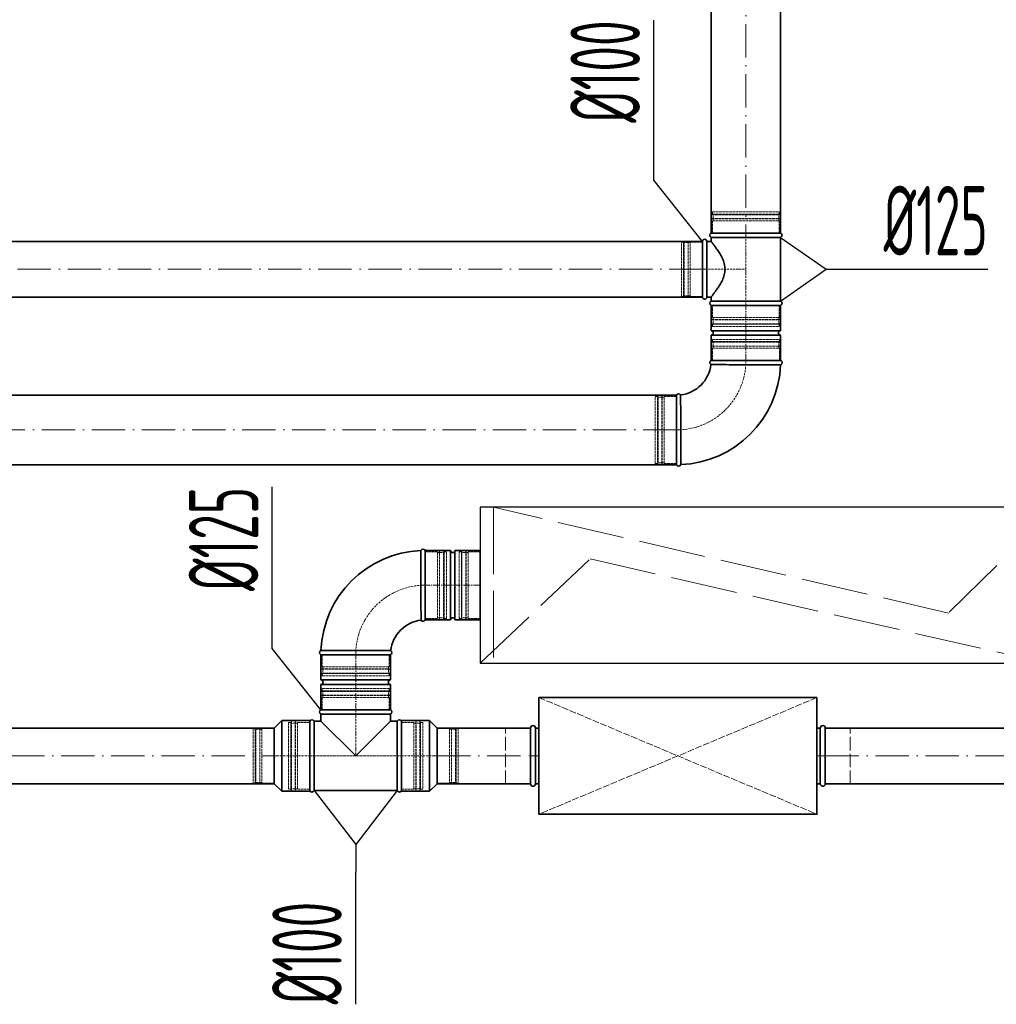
# Model space of a CAD drawing. Header units: millimetres. Extents: x -118717 to 8962, y 22910 to 145283.
# Tile 164 of 193: x -18351 to -16595, y 68870 to 70641. Entities that reach past the tile are written whole.
import ezdxf

# ---------------------------------------------------------------- set-up
doc = ezdxf.new("R2010")
doc.units = ezdxf.units.MM
for name, pattern in [('ACAD_ISO02W100', [15, 12, -3]), ('ACAD_ISO10W100', [18, 12, -3, 0, -3]), ('phl_thick', [0])]:
    doc.linetypes.add(name, pattern=pattern)
for name, color, linetype, lineweight in [('VZT_01 SUP (PŘÍVOD) - OBRYS', 5, 'Continuous', 35), ('VZT_02 SUP (PŘÍVOD) - OSA', 5, 'ACAD_ISO10W100', 5), ('VZT_05 ETA (ODVOD) - OBRYS', 6, 'Continuous', 35), ('VZT_06 ETA (ODVOD) - OSA', 6, 'ACAD_ISO10W100', 5), ('VZT_21 ZAŘÍZENÍ - OBRYS', 1, 'Continuous', 30), ('VZT_22 ZAŘÍZENÍ - DETAIL', 8, 'Continuous', 5), ('VZT_35 TLUMIČE HLUKU - OBRYS', 1, 'Continuous', 35), ('VZT_36 TLUMIČE HLUKU - OSA', 1, 'ACAD_ISO10W100', 5), ('VZT_37 TLUMIČE HLUKU - DETAIL', 8, 'ACAD_ISO02W100', 5), ('VZT_60_KOTY - DIMENZE', 7, 'Continuous', 5)]:
    doc.layers.add(name, color=color, linetype=linetype, lineweight=lineweight)
for name, color, linetype, lineweight, plot in [('VZT_03 SUP (PŘÍVOD) - NETISK', 8, 'ACAD_ISO02W100', 5, False), ('VZT_07 ETA (ODVOD) - NETISK', 8, 'ACAD_ISO02W100', 5, False), ('VZT_39 TLUMIČE HLUKU - NETISK', 8, 'ACAD_ISO02W100', 5, False)]:
    doc.layers.add(name, color=color, linetype=linetype, lineweight=lineweight, plot=plot)
doc.styles.add('EVORA_125', font='isocp.shx', dxfattribs={"width": 0.6, "height": 125})

msp = doc.modelspace()

# ---------------------------------------------------------------- linework, layer by layer
at = {"layer": 'VZT_01 SUP (PŘÍVOD) - OBRYS'}
for p, q in [((-17621.9, 69561.7), (-17621.9, 69686.7)), ((-17621.9, 69561.7), (-17621.9, 69686.7)), ((-17576.4, 69686.7), (-17621.9, 69686.7)), ((-17576.4, 69561.7), (-17576.4, 69686.7)), ((-17568.4, 69561.7), (-17568.4, 69686.7)), ((-17522.9, 69686.7), (-17568.4, 69686.7)), ((-17522.9, 69561.7), (-17522.9, 69686.7)), ((-17576.4, 69561.7), (-17621.9, 69561.7)), ((-17522.9, 69561.7), (-17568.4, 69561.7)), ((-17809.4, 69499.2), (-17684.4, 69499.2)), ((-17809.4, 69453.7), (-17809.4, 69499.2)), ((-17809.4, 69499.2), (-17684.4, 69499.2)), ((-17684.4, 69453.7), (-17684.4, 69499.2)), ((-17809.4, 69453.7), (-17684.4, 69453.7)), ((-17809.4, 69445.7), (-17684.4, 69445.7)), ((-17809.4, 69400.2), (-17809.4, 69445.7)), ((-17684.4, 69400.2), (-17684.4, 69445.7)), ((-17809.4, 69400.2), (-17684.4, 69400.2)), ((-17684.4, 69400.2), (-17809.4, 69400.2)), ((-17684.4, 69392.5), (-17809.4, 69392.5)), ((-17809.4, 69392.5), (-17809.4, 69379.7)), ((-17684.4, 69392.5), (-17684.4, 69379.7)), ((-17893.4, 69367.2), (-17879.9, 69380.7)), ((-17879.9, 69253.7), (-17879.9, 69380.7)), ((-17829.4, 69380.7), (-17879.9, 69380.7)), ((-17829.4, 69253.7), (-17829.4, 69380.7)), ((-17829.4, 69379.7), (-17829.4, 69254.7)), ((-17821.7, 69379.7), (-17821.7, 69254.7)), ((-17821.7, 69379.7), (-17809.4, 69379.7)), ((-17809.4, 69379.7), (-17746.9, 69317.2)), ((-17746.9, 69317.2), (-17684.4, 69379.7)), ((-17684.4, 69379.7), (-17672.1, 69379.7)), ((-17672.1, 69379.7), (-17672.1, 69254.7)), ((-17664.4, 69253.7), (-17664.4, 69380.7)), ((-17664.4, 69380.7), (-17613.9, 69380.7)), ((-17664.4, 69254.7), (-17664.4, 69379.7)), ((-17613.9, 69253.7), (-17613.9, 69380.7)), ((-17600.4, 69367.2), (-17613.9, 69380.7)), ((-17893.4, 69267.2), (-17893.4, 69367.2)), ((-17600.4, 69267.2), (-17600.4, 69367.2)), ((-17893.4, 69267.2), (-17879.9, 69253.7)), ((-17600.4, 69267.2), (-17613.9, 69253.7)), ((-17829.4, 69253.7), (-17879.9, 69253.7)), ((-17821.7, 69254.7), (-17672.1, 69254.7)), ((-17664.4, 69253.7), (-17613.9, 69253.7))]:
    msp.add_line(p, q, dxfattribs=at)
for points in [[(-17893.4, 69367.2), (-18817, 69367.2)], [(-17432.6, 69367.2), (-17600.4, 69367.2)], [(-16541.8, 69367.2), (-16902.6, 69367.2)], [(-17893.4, 69267.2), (-18817, 69267.2)], [(-17432.6, 69267.2), (-17600.4, 69267.2)], [(-16541.8, 69267.2), (-16902.6, 69267.2)]]:
    msp.add_lwpolyline(points, dxfattribs=at)
for centre, radius, start, end in [((-17621.9, 69499.2), 187.5, 92.3607, 177.6393), ((-17625.7, 69685), 4.17, 23.4678, 158.8928), ((-17572.4, 69686.7), 4, 180, 0), ((-17621.9, 69499.2), 62.5, 96.8302, 173.1698), ((-17625.7, 69563.4), 4.17, 210.2981, 336.5322), ((-17572.4, 69561.7), 4, 0, 180), ((-17807.7, 69503), 4.17, 111.1072, 246.5322), ((-17686.1, 69503), 4.17, 293.4678, 59.7019), ((-17809.4, 69449.7), 4, 270, 90), ((-17684.4, 69449.7), 4, 90, 270), ((-17807.7, 69396.4), 4.17, 113.4678, 246.5322), ((-17686.1, 69396.4), 4.17, 293.4678, 66.5322), ((-17825.6, 69378), 4.17, 23.4678, 156.5322), ((-17668.2, 69378), 4.17, 23.4678, 156.5322), ((-17825.6, 69256.4), 4.17, 203.4678, 336.5322), ((-17668.2, 69256.4), 4.17, 203.4678, 336.5322)]:
    msp.add_arc(centre, radius, start, end, dxfattribs=at)
for points, knots in [([(-17629.3, 69561.3), (-17629.3, 69561.3), (-17629.4, 69562.8), (-17629.4, 69569), (-17629.4, 69573.5), (-17629.5, 69584.8), (-17629.5, 69591.6), (-17629.5, 69606.7), (-17629.5, 69614.7), (-17629.6, 69631.1), (-17629.6, 69639.2), (-17629.6, 69654.4), (-17629.6, 69661.3), (-17629.6, 69673.1), (-17629.6, 69677.9), (-17629.6, 69684.5), (-17629.6, 69686.3), (-17629.6, 69686.5), (-17629.6, 69686.5), (-17629.6, 69686.5)], [0, 0, 0, 0, 24.235852, 24.235852, 48.531845, 48.531845, 73.024415, 73.024415, 97.570898, 97.570898, 122.078339, 122.078339, 146.53579, 146.53579, 170.957495, 170.957495, 195.359468, 195.359468, 197.168246, 197.168246, 197.168246, 197.168246]), ([(-17684, 69506.6), (-17684, 69506.6), (-17684, 69506.6), (-17684.3, 69506.6), (-17684.7, 69506.6), (-17685.7, 69506.7), (-17686.5, 69506.7), (-17689.6, 69506.7), (-17692.8, 69506.7), (-17701.7, 69506.7), (-17707.9, 69506.8), (-17722, 69506.8), (-17729.8, 69506.8), (-17746, 69506.9), (-17754.3, 69506.9), (-17770.1, 69506.9), (-17777.6, 69506.9), (-17790.8, 69506.9), (-17796.3, 69506.9), (-17803.3, 69506.9), (-17805.5, 69506.9), (-17808.5, 69506.9), (-17809.2, 69506.9), (-17809.2, 69506.9)], [197.067977, 197.067977, 197.067977, 197.067977, 201.792196, 201.792196, 209.190204, 209.190204, 218.040239, 218.040239, 237.760854, 237.760854, 262.206108, 262.206108, 286.831239, 286.831239, 311.323072, 311.323072, 335.946087, 335.946087, 360.704397, 360.704397, 377.088273, 377.088273, 394.105327, 394.105327, 394.105327, 394.105327])]:
    msp.add_open_spline(points, degree=3, knots=knots, dxfattribs=at)
at = {"layer": 'VZT_02 SUP (PŘÍVOD) - OSA', "ltscale": 0.3}
msp.add_lwpolyline([(-17621.9, 69624.2), (-17621.9, 69624.2, 0.414214), (-17746.9, 69499.2), (-17746.9, 69499.2)], format="xyb", dxfattribs=at)
at = {"layer": 'VZT_02 SUP (PŘÍVOD) - OSA'}
for points in [[(-17522.9, 69624.2), (-17621.9, 69624.2)], [(-17746.9, 69400.2), (-17746.9, 69499.2)]]:
    msp.add_lwpolyline(points, dxfattribs=at)
at = {"layer": 'VZT_02 SUP (PŘÍVOD) - OSA', "ltscale": 0.3}
for points in [[(-17746.9, 69400.2), (-17746.9, 69317.2)], [(-17829.4, 69317.2), (-17893.4, 69317.2)], [(-17664.4, 69317.2), (-17600.4, 69317.2)]]:
    msp.add_lwpolyline(points, dxfattribs=at)
at = {"layer": 'VZT_02 SUP (PŘÍVOD) - OSA', "ltscale": 5}
for points in [[(-18817, 69317.2), (-17893.4, 69317.2)], [(-17600.4, 69317.2), (-17432.6, 69317.2)], [(-16902.6, 69317.2), (-16541.8, 69317.2)]]:
    msp.add_lwpolyline(points, dxfattribs=at)
at = {"layer": 'VZT_03 SUP (PŘÍVOD) - NETISK', "ltscale": 0.4}
for p, q in [((-17621.9, 69684.2), (-17599.9, 69684.2)), ((-17599.9, 69564.2), (-17599.9, 69684.2)), ((-17599.9, 69683.2), (-17596.4, 69683.2)), ((-17596.4, 69563.2), (-17596.4, 69685.2)), ((-17596.4, 69685.2), (-17595.9, 69685.2)), ((-17595.9, 69563.2), (-17595.9, 69685.2)), ((-17595.9, 69683.2), (-17588.9, 69683.2)), ((-17588.9, 69563.2), (-17588.9, 69685.2)), ((-17588.9, 69685.2), (-17588.4, 69685.2)), ((-17588.4, 69563.2), (-17588.4, 69685.2)), ((-17588.4, 69683.2), (-17587.9, 69683.2)), ((-17587.9, 69564.2), (-17587.9, 69684.2)), ((-17587.9, 69684.2), (-17583.9, 69684.2)), ((-17583.9, 69564.2), (-17583.9, 69684.2)), ((-17621.9, 69564.2), (-17599.9, 69564.2)), ((-17599.9, 69565.2), (-17596.4, 69565.2)), ((-17596.4, 69563.2), (-17595.9, 69563.2)), ((-17595.9, 69565.2), (-17588.9, 69565.2)), ((-17588.9, 69563.2), (-17588.4, 69563.2)), ((-17588.4, 69565.2), (-17587.9, 69565.2)), ((-17587.9, 69564.2), (-17583.9, 69564.2)), ((-17806.9, 69499.2), (-17806.9, 69477.2)), ((-17686.9, 69499.2), (-17686.9, 69477.2)), ((-17807.9, 69473.7), (-17685.9, 69473.7)), ((-17807.9, 69473.7), (-17807.9, 69473.2)), ((-17807.9, 69473.2), (-17685.9, 69473.2)), ((-17807.9, 69466.2), (-17685.9, 69466.2)), ((-17807.9, 69466.2), (-17807.9, 69465.7)), ((-17807.9, 69465.7), (-17685.9, 69465.7)), ((-17806.9, 69477.2), (-17686.9, 69477.2)), ((-17806.9, 69465.2), (-17686.9, 69465.2)), ((-17806.9, 69465.2), (-17806.9, 69461.2)), ((-17805.9, 69477.2), (-17805.9, 69473.7)), ((-17805.9, 69473.2), (-17805.9, 69466.2)), ((-17805.9, 69465.7), (-17805.9, 69465.2)), ((-17687.9, 69477.2), (-17687.9, 69473.7)), ((-17687.9, 69473.2), (-17687.9, 69466.2)), ((-17687.9, 69465.7), (-17687.9, 69465.2)), ((-17686.9, 69465.2), (-17686.9, 69461.2)), ((-17685.9, 69473.7), (-17685.9, 69473.2)), ((-17685.9, 69466.2), (-17685.9, 69465.7)), ((-17806.9, 69461.2), (-17686.9, 69461.2)), ((-17685.9, 69433.7), (-17807.9, 69433.7)), ((-17807.9, 69433.2), (-17807.9, 69433.7)), ((-17685.9, 69433.2), (-17807.9, 69433.2)), ((-17686.9, 69438.2), (-17806.9, 69438.2)), ((-17806.9, 69434.2), (-17806.9, 69438.2)), ((-17686.9, 69434.2), (-17806.9, 69434.2)), ((-17805.9, 69433.7), (-17805.9, 69434.2)), ((-17805.9, 69426.2), (-17805.9, 69433.2)), ((-17687.9, 69433.7), (-17687.9, 69434.2)), ((-17687.9, 69426.2), (-17687.9, 69433.2)), ((-17686.9, 69434.2), (-17686.9, 69438.2)), ((-17685.9, 69433.2), (-17685.9, 69433.7)), ((-17685.9, 69426.2), (-17807.9, 69426.2)), ((-17807.9, 69425.7), (-17807.9, 69426.2)), ((-17685.9, 69425.7), (-17807.9, 69425.7)), ((-17686.9, 69422.2), (-17806.9, 69422.2)), ((-17806.9, 69400.2), (-17806.9, 69422.2)), ((-17805.9, 69422.2), (-17805.9, 69425.7)), ((-17687.9, 69422.2), (-17687.9, 69425.7)), ((-17686.9, 69400.2), (-17686.9, 69422.2)), ((-17685.9, 69425.7), (-17685.9, 69426.2)), ((-17867.4, 69377.2), (-17867.4, 69257.2)), ((-17863.4, 69377.2), (-17867.4, 69377.2)), ((-17863.4, 69377.2), (-17863.4, 69257.2)), ((-17862.9, 69376.2), (-17863.4, 69376.2)), ((-17862.9, 69378.2), (-17862.9, 69256.2)), ((-17862.4, 69378.2), (-17862.9, 69378.2)), ((-17862.4, 69378.2), (-17862.4, 69256.2)), ((-17855.4, 69376.2), (-17862.4, 69376.2)), ((-17855.4, 69378.2), (-17855.4, 69256.2)), ((-17854.9, 69378.2), (-17855.4, 69378.2)), ((-17854.9, 69378.2), (-17854.9, 69256.2)), ((-17851.4, 69376.2), (-17854.9, 69376.2)), ((-17851.4, 69377.2), (-17851.4, 69257.2)), ((-17829.4, 69377.2), (-17851.4, 69377.2)), ((-17642.4, 69377.2), (-17664.4, 69377.2)), ((-17642.4, 69377.2), (-17642.4, 69257.2)), ((-17638.9, 69376.2), (-17642.4, 69376.2)), ((-17638.9, 69378.2), (-17638.9, 69256.2)), ((-17638.4, 69378.2), (-17638.9, 69378.2)), ((-17638.4, 69378.2), (-17638.4, 69256.2)), ((-17631.4, 69376.2), (-17638.4, 69376.2)), ((-17631.4, 69378.2), (-17631.4, 69256.2)), ((-17630.9, 69378.2), (-17631.4, 69378.2)), ((-17630.9, 69378.2), (-17630.9, 69256.2)), ((-17630.4, 69376.2), (-17630.9, 69376.2)), ((-17630.4, 69377.2), (-17630.4, 69257.2)), ((-17626.4, 69377.2), (-17630.4, 69377.2)), ((-17626.4, 69377.2), (-17626.4, 69257.2)), ((-17931.4, 69366.2), (-17931.4, 69268.2)), ((-17931.4, 69366.2), (-17927.4, 69366.2)), ((-17927.4, 69366.2), (-17927.4, 69268.2)), ((-17927.4, 69365.2), (-17926.9, 69365.2)), ((-17926.9, 69367.2), (-17926.9, 69267.2)), ((-17926.9, 69367.2), (-17926.4, 69367.2)), ((-17926.4, 69367.2), (-17926.4, 69267.2)), ((-17926.4, 69365.2), (-17919.4, 69365.2)), ((-17919.4, 69367.2), (-17919.4, 69267.2)), ((-17919.4, 69367.2), (-17918.9, 69367.2)), ((-17918.9, 69367.2), (-17918.9, 69267.2)), ((-17918.9, 69365.2), (-17915.4, 69365.2)), ((-17915.4, 69366.2), (-17915.4, 69268.2)), ((-17915.4, 69366.2), (-17893.4, 69366.2)), ((-17578.4, 69366.2), (-17600.4, 69366.2)), ((-17578.4, 69366.2), (-17578.4, 69268.2)), ((-17574.9, 69365.2), (-17578.4, 69365.2)), ((-17574.9, 69367.2), (-17574.9, 69267.2)), ((-17574.4, 69367.2), (-17574.9, 69367.2)), ((-17574.4, 69367.2), (-17574.4, 69267.2)), ((-17567.4, 69365.2), (-17574.4, 69365.2)), ((-17567.4, 69367.2), (-17567.4, 69267.2)), ((-17566.9, 69367.2), (-17567.4, 69367.2)), ((-17566.9, 69367.2), (-17566.9, 69267.2)), ((-17566.4, 69365.2), (-17566.9, 69365.2)), ((-17566.4, 69366.2), (-17566.4, 69268.2)), ((-17562.4, 69366.2), (-17566.4, 69366.2)), ((-17562.4, 69366.2), (-17562.4, 69268.2)), ((-17931.4, 69268.2), (-17927.4, 69268.2)), ((-17927.4, 69269.2), (-17926.9, 69269.2)), ((-17926.9, 69267.2), (-17926.4, 69267.2)), ((-17926.4, 69269.2), (-17919.4, 69269.2)), ((-17919.4, 69267.2), (-17918.9, 69267.2)), ((-17918.9, 69269.2), (-17915.4, 69269.2)), ((-17915.4, 69268.2), (-17893.4, 69268.2)), ((-17578.4, 69268.2), (-17600.4, 69268.2)), ((-17574.9, 69269.2), (-17578.4, 69269.2)), ((-17574.4, 69267.2), (-17574.9, 69267.2)), ((-17567.4, 69269.2), (-17574.4, 69269.2)), ((-17566.9, 69267.2), (-17567.4, 69267.2)), ((-17566.4, 69269.2), (-17566.9, 69269.2)), ((-17562.4, 69268.2), (-17566.4, 69268.2)), ((-17863.4, 69257.2), (-17867.4, 69257.2)), ((-17862.9, 69258.2), (-17863.4, 69258.2)), ((-17862.4, 69256.2), (-17862.9, 69256.2)), ((-17855.4, 69258.2), (-17862.4, 69258.2)), ((-17854.9, 69256.2), (-17855.4, 69256.2)), ((-17851.4, 69258.2), (-17854.9, 69258.2)), ((-17829.4, 69257.2), (-17851.4, 69257.2)), ((-17642.4, 69257.2), (-17664.4, 69257.2)), ((-17638.9, 69258.2), (-17642.4, 69258.2)), ((-17638.4, 69256.2), (-17638.9, 69256.2)), ((-17631.4, 69258.2), (-17638.4, 69258.2)), ((-17630.9, 69256.2), (-17631.4, 69256.2)), ((-17630.4, 69258.2), (-17630.9, 69258.2)), ((-17626.4, 69257.2), (-17630.4, 69257.2))]:
    msp.add_line(p, q, dxfattribs=at)
msp.add_lwpolyline([(-17829.4, 69317.2), (-17664.4, 69317.2)], dxfattribs=at)
at = {"layer": 'VZT_05 ETA (ODVOD) - OBRYS'}
for p, q in [((-17123.4, 70142.3), (-17123.4, 70242.3)), ((-17115.4, 70142.3), (-17115.4, 70242.3)), ((-17115.4, 70242.3), (-17107.9, 70242.3)), ((-17107.9, 70257.3), (-16982.9, 70257.3)), ((-17107.9, 70249.7), (-16982.9, 70249.7)), ((-17107.9, 70249.7), (-17107.9, 70242.3)), ((-16982.9, 70249.7), (-16982.9, 70135)), ((-17115.4, 70142.3), (-17107.9, 70142.3)), ((-17107.9, 70142.3), (-17107.9, 70135)), ((-16982.9, 70135), (-17107.9, 70135)), ((-17107.9, 70127.3), (-16982.9, 70127.3)), ((-17107.9, 70081.8), (-17107.9, 70127.3)), ((-17107.9, 70127.3), (-16982.9, 70127.3)), ((-16982.9, 70081.8), (-16982.9, 70127.3)), ((-17107.9, 70081.8), (-16982.9, 70081.8)), ((-17107.9, 70073.8), (-16982.9, 70073.8)), ((-17107.9, 70028.3), (-17107.9, 70073.8)), ((-16982.9, 70028.3), (-16982.9, 70073.8)), ((-17107.9, 70028.3), (-16982.9, 70028.3)), ((-17107.7, 70028.3), (-16982.7, 70028.3)), ((-17170.2, 69840.8), (-17170.2, 69965.8))]:
    msp.add_line(p, q, dxfattribs=at)
for points in [[(-17107.9, 70256.8), (-17107.9, 71714.4)], [(-16982.9, 70256.8), (-16982.9, 71714.4)], [(-18672, 70242.3), (-17123.4, 70242.3)], [(-18672, 70142.3), (-17123.4, 70142.3)], [(-18774.8, 69965.8), (-17170.2, 69965.8)], [(-18774.8, 69840.8), (-17170.2, 69840.8)]]:
    msp.add_lwpolyline(points, dxfattribs=at)
for centre, radius, start, end in [((-17119.4, 70242.3), 4, 0, 180), ((-17106.2, 70253.5), 4.17, 113.4678, 246.5322), ((-16984.6, 70253.5), 4.17, 293.4678, 66.5322), ((-17119.4, 70142.3), 4, 180, 0), ((-17106.2, 70131.2), 4.17, 113.4678, 246.5322), ((-16984.6, 70131.2), 4.17, 293.4678, 66.5322), ((-17107.9, 70077.8), 4, 270, 90), ((-16982.9, 70077.8), 4, 90, 270), ((-17170.2, 70028.3), 62.5, 276.8302, 353.1698), ((-17170.2, 70028.3), 187.5, 272.3607, 357.6393), ((-17106, 70024.5), 4.17, 113.4678, 239.7019), ((-16984.3, 70024.5), 4.17, 291.1072, 66.5322), ((-17166.3, 69964.2), 4.17, 30.2981, 156.5322), ((-17166.3, 69842.5), 4.17, 203.4678, 338.8928)]:
    msp.add_arc(centre, radius, start, end, dxfattribs=at)
for points, knots in [([(-17107.9, 70142.3), (-17107.9, 70142.3), (-17107.8, 70142.4), (-17107.6, 70142.8), (-17107.4, 70143), (-17106.8, 70143.7), (-17106.5, 70144.1), (-17105.7, 70145.1), (-17105.3, 70145.7), (-17104.2, 70147), (-17103.7, 70147.7), (-17102.5, 70149.3), (-17101.8, 70150.1), (-17100.5, 70152), (-17099.8, 70152.9), (-17098.4, 70154.9), (-17097.7, 70155.9), (-17096.2, 70158.1), (-17095.4, 70159.2), (-17093.8, 70161.6), (-17093, 70162.9), (-17091.5, 70165.6), (-17090.7, 70166.9), (-17089.1, 70169.8), (-17088.4, 70171.3), (-17086.3, 70175.8), (-17085.1, 70179), (-17083.8, 70183.9), (-17083.5, 70185.6), (-17083, 70188.9), (-17082.9, 70190.6), (-17082.9, 70194), (-17083, 70195.7), (-17083.5, 70199.1), (-17083.8, 70200.8), (-17085.1, 70205.7), (-17086.3, 70208.9), (-17088.4, 70213.4), (-17089.1, 70214.9), (-17090.7, 70217.7), (-17091.5, 70219.1), (-17093, 70221.8), (-17093.8, 70223), (-17095.4, 70225.5), (-17096.2, 70226.6), (-17097.7, 70228.7), (-17098.4, 70229.8), (-17099.8, 70231.8), (-17100.5, 70232.7), (-17101.8, 70234.5), (-17102.5, 70235.4), (-17103.7, 70237), (-17104.2, 70237.7), (-17105.3, 70239), (-17105.7, 70239.6), (-17106.5, 70240.6), (-17106.8, 70241), (-17107.4, 70241.7), (-17107.6, 70241.9), (-17107.8, 70242.3), (-17107.9, 70242.3), (-17107.9, 70242.3)], [80.753728, 80.753728, 80.753728, 80.753728, 85.721109, 85.721109, 90.68849, 90.68849, 95.655871, 95.655871, 100.623252, 100.623252, 105.590633, 105.590633, 110.558015, 110.558015, 115.525396, 115.525396, 120.492777, 120.492777, 125.619612, 125.619612, 130.746447, 130.746447, 135.873281, 135.873281, 141.000116, 141.000116, 151.253786, 151.253786, 156.38062, 156.38062, 161.507455, 161.507455, 166.63429, 166.63429, 171.761125, 171.761125, 182.014794, 182.014794, 187.141629, 187.141629, 192.268464, 192.268464, 197.395298, 197.395298, 202.522133, 202.522133, 207.489514, 207.489514, 212.456896, 212.456896, 217.424277, 217.424277, 222.391658, 222.391658, 227.359039, 227.359039, 232.32642, 232.32642, 237.293801, 237.293801, 242.261183, 242.261183, 242.261183, 242.261183]), ([(-17108.1, 70020.9), (-17108.1, 70020.9), (-17106.5, 70020.9), (-17100.4, 70020.8), (-17095.9, 70020.8), (-17084.5, 70020.8), (-17077.7, 70020.7), (-17062.7, 70020.7), (-17054.6, 70020.7), (-17038.3, 70020.7), (-17030.2, 70020.7), (-17015, 70020.6), (-17008, 70020.6), (-16996.2, 70020.6), (-16991.5, 70020.6), (-16984.9, 70020.6), (-16983.1, 70020.6), (-16982.8, 70020.6), (-16982.8, 70020.6), (-16982.8, 70020.6)], [0, 0, 0, 0, 24.235852, 24.235852, 48.531845, 48.531845, 73.024415, 73.024415, 97.570898, 97.570898, 122.078339, 122.078339, 146.53579, 146.53579, 170.957495, 170.957495, 195.359468, 195.359468, 197.168246, 197.168246, 197.168246, 197.168246]), ([(-17162.7, 69966.3), (-17162.7, 69966.3), (-17162.7, 69966.2), (-17162.7, 69965.9), (-17162.7, 69965.6), (-17162.7, 69964.5), (-17162.7, 69963.8), (-17162.7, 69960.6), (-17162.7, 69957.5), (-17162.6, 69948.5), (-17162.6, 69942.4), (-17162.6, 69928.3), (-17162.5, 69920.4), (-17162.5, 69904.2), (-17162.5, 69896), (-17162.5, 69880.1), (-17162.5, 69872.6), (-17162.5, 69859.5), (-17162.5, 69853.9), (-17162.4, 69846.9), (-17162.4, 69844.8), (-17162.4, 69841.8), (-17162.4, 69841), (-17162.4, 69841)], [197.067977, 197.067977, 197.067977, 197.067977, 201.792196, 201.792196, 209.190204, 209.190204, 218.040239, 218.040239, 237.760854, 237.760854, 262.206108, 262.206108, 286.831239, 286.831239, 311.323072, 311.323072, 335.946087, 335.946087, 360.704397, 360.704397, 377.088273, 377.088273, 394.105327, 394.105327, 394.105327, 394.105327])]:
    msp.add_open_spline(points, degree=3, knots=knots, dxfattribs=at)
at = {"layer": 'VZT_06 ETA (ODVOD) - OSA', "ltscale": 5}
for points in [[(-17045.4, 71714.4), (-17045.4, 70256.8)], [(-17123.4, 70192.3), (-18672, 70192.3)], [(-17170.2, 69903.3), (-18774.8, 69903.3)]]:
    msp.add_lwpolyline(points, dxfattribs=at)
at = {"layer": 'VZT_06 ETA (ODVOD) - OSA', "ltscale": 0.3}
for points in [[(-17045.4, 70257.3), (-17045.4, 70127.3)], [(-17123.4, 70192.3), (-17045.4, 70192.3)]]:
    msp.add_lwpolyline(points, dxfattribs=at)
at = {"layer": 'VZT_06 ETA (ODVOD) - OSA'}
msp.add_lwpolyline([(-17045.4, 70028.3), (-17045.4, 70127.3)], dxfattribs=at)
at = {"layer": 'VZT_06 ETA (ODVOD) - OSA', "ltscale": 0.3}
msp.add_lwpolyline([(-17045.2, 70028.3), (-17045.2, 70028.3, -0.414214), (-17170.2, 69903.3), (-17170.2, 69903.3)], format="xyb", dxfattribs=at)
at = {"layer": 'VZT_07 ETA (ODVOD) - NETISK', "ltscale": 0.4}
for p, q in [((-17105.4, 70295.3), (-16985.4, 70295.3)), ((-17105.4, 70291.3), (-17105.4, 70295.3)), ((-16985.4, 70291.3), (-16985.4, 70295.3)), ((-17106.4, 70290.8), (-16984.4, 70290.8)), ((-17106.4, 70290.3), (-17106.4, 70290.8)), ((-17106.4, 70290.3), (-16984.4, 70290.3)), ((-17106.4, 70283.3), (-16984.4, 70283.3)), ((-17106.4, 70282.8), (-17106.4, 70283.3)), ((-17106.4, 70282.8), (-16984.4, 70282.8)), ((-17105.4, 70291.3), (-16985.4, 70291.3)), ((-17105.4, 70279.3), (-16985.4, 70279.3)), ((-17105.4, 70257.3), (-17105.4, 70279.3)), ((-17104.4, 70290.8), (-17104.4, 70291.3)), ((-17104.4, 70283.3), (-17104.4, 70290.3)), ((-17104.4, 70279.3), (-17104.4, 70282.8)), ((-16986.4, 70290.8), (-16986.4, 70291.3)), ((-16986.4, 70283.3), (-16986.4, 70290.3)), ((-16986.4, 70279.3), (-16986.4, 70282.8)), ((-16985.4, 70257.3), (-16985.4, 70279.3)), ((-16984.4, 70290.3), (-16984.4, 70290.8)), ((-16984.4, 70282.8), (-16984.4, 70283.3)), ((-17161.4, 70143.3), (-17161.4, 70241.3)), ((-17157.4, 70241.3), (-17161.4, 70241.3)), ((-17157.4, 70143.3), (-17157.4, 70241.3)), ((-17156.9, 70142.3), (-17156.9, 70242.3)), ((-17156.4, 70242.3), (-17156.9, 70242.3)), ((-17156.4, 70142.3), (-17156.4, 70242.3)), ((-17149.4, 70142.3), (-17149.4, 70242.3)), ((-17148.9, 70242.3), (-17149.4, 70242.3)), ((-17148.9, 70142.3), (-17148.9, 70242.3)), ((-17145.4, 70143.3), (-17145.4, 70241.3)), ((-17123.4, 70241.3), (-17145.4, 70241.3)), ((-17156.9, 70240.3), (-17157.4, 70240.3)), ((-17149.4, 70240.3), (-17156.4, 70240.3)), ((-17145.4, 70240.3), (-17148.9, 70240.3)), ((-17157.4, 70143.3), (-17161.4, 70143.3)), ((-17156.9, 70144.3), (-17157.4, 70144.3)), ((-17156.4, 70142.3), (-17156.9, 70142.3)), ((-17149.4, 70144.3), (-17156.4, 70144.3)), ((-17148.9, 70142.3), (-17149.4, 70142.3)), ((-17145.4, 70144.3), (-17148.9, 70144.3)), ((-17123.4, 70143.3), (-17145.4, 70143.3)), ((-17105.4, 70105.3), (-17105.4, 70127.3)), ((-16985.4, 70105.3), (-16985.4, 70127.3)), ((-17106.4, 70101.8), (-16984.4, 70101.8)), ((-17106.4, 70101.3), (-17106.4, 70101.8)), ((-17106.4, 70101.3), (-16984.4, 70101.3)), ((-17105.4, 70105.3), (-16985.4, 70105.3)), ((-17104.4, 70101.8), (-17104.4, 70105.3)), ((-17104.4, 70094.3), (-17104.4, 70101.3)), ((-16986.4, 70101.8), (-16986.4, 70105.3)), ((-16986.4, 70094.3), (-16986.4, 70101.3)), ((-16984.4, 70101.3), (-16984.4, 70101.8)), ((-17106.4, 70094.3), (-16984.4, 70094.3)), ((-17106.4, 70093.8), (-17106.4, 70094.3)), ((-17106.4, 70093.8), (-16984.4, 70093.8)), ((-17105.4, 70093.3), (-16985.4, 70093.3)), ((-17105.4, 70089.3), (-17105.4, 70093.3)), ((-17105.4, 70089.3), (-16985.4, 70089.3)), ((-17104.4, 70093.3), (-17104.4, 70093.8)), ((-16986.4, 70093.3), (-16986.4, 70093.8)), ((-16985.4, 70089.3), (-16985.4, 70093.3)), ((-16984.4, 70093.8), (-16984.4, 70094.3)), ((-17105.2, 70066.3), (-16985.2, 70066.3)), ((-17105.2, 70062.3), (-17105.2, 70066.3)), ((-16985.2, 70062.3), (-16985.2, 70066.3)), ((-17106.2, 70061.8), (-16984.2, 70061.8)), ((-17106.2, 70061.3), (-17106.2, 70061.8)), ((-17106.2, 70061.3), (-16984.2, 70061.3)), ((-17106.2, 70054.3), (-16984.2, 70054.3)), ((-17106.2, 70053.8), (-17106.2, 70054.3)), ((-17106.2, 70053.8), (-16984.2, 70053.8)), ((-17105.2, 70062.3), (-16985.2, 70062.3)), ((-17105.2, 70050.3), (-16985.2, 70050.3)), ((-17105.2, 70028.3), (-17105.2, 70050.3)), ((-17104.2, 70061.8), (-17104.2, 70062.3)), ((-17104.2, 70054.3), (-17104.2, 70061.3)), ((-17104.2, 70050.3), (-17104.2, 70053.8)), ((-16986.2, 70061.8), (-16986.2, 70062.3)), ((-16986.2, 70054.3), (-16986.2, 70061.3)), ((-16986.2, 70050.3), (-16986.2, 70053.8)), ((-16985.2, 70028.3), (-16985.2, 70050.3)), ((-16984.2, 70061.3), (-16984.2, 70061.8)), ((-16984.2, 70053.8), (-16984.2, 70054.3)), ((-17208.2, 69843.3), (-17208.2, 69963.3)), ((-17204.2, 69963.3), (-17208.2, 69963.3)), ((-17204.2, 69843.3), (-17204.2, 69963.3)), ((-17203.7, 69962.3), (-17204.2, 69962.3)), ((-17203.7, 69842.3), (-17203.7, 69964.3)), ((-17203.2, 69964.3), (-17203.7, 69964.3)), ((-17203.2, 69842.3), (-17203.2, 69964.3)), ((-17196.2, 69962.3), (-17203.2, 69962.3)), ((-17196.2, 69842.3), (-17196.2, 69964.3)), ((-17195.7, 69964.3), (-17196.2, 69964.3)), ((-17195.7, 69842.3), (-17195.7, 69964.3)), ((-17192.2, 69962.3), (-17195.7, 69962.3)), ((-17192.2, 69843.3), (-17192.2, 69963.3)), ((-17170.2, 69963.3), (-17192.2, 69963.3)), ((-17204.2, 69843.3), (-17208.2, 69843.3)), ((-17203.7, 69844.3), (-17204.2, 69844.3)), ((-17203.2, 69842.3), (-17203.7, 69842.3)), ((-17196.2, 69844.3), (-17203.2, 69844.3)), ((-17195.7, 69842.3), (-17196.2, 69842.3)), ((-17192.2, 69844.3), (-17195.7, 69844.3)), ((-17170.2, 69843.3), (-17192.2, 69843.3)), ((-17560.9, 69564.2), (-17560.9, 69684.2)), ((-17556.9, 69684.2), (-17560.9, 69684.2)), ((-17556.9, 69564.2), (-17556.9, 69684.2)), ((-17556.4, 69683.2), (-17556.9, 69683.2)), ((-17556.4, 69563.2), (-17556.4, 69685.2)), ((-17555.9, 69685.2), (-17556.4, 69685.2)), ((-17555.9, 69563.2), (-17555.9, 69685.2)), ((-17548.9, 69683.2), (-17555.9, 69683.2)), ((-17548.9, 69563.2), (-17548.9, 69685.2)), ((-17548.4, 69685.2), (-17548.9, 69685.2)), ((-17548.4, 69563.2), (-17548.4, 69685.2)), ((-17544.9, 69683.2), (-17548.4, 69683.2)), ((-17544.9, 69564.2), (-17544.9, 69684.2)), ((-17522.9, 69684.2), (-17544.9, 69684.2)), ((-17556.9, 69564.2), (-17560.9, 69564.2)), ((-17556.4, 69565.2), (-17556.9, 69565.2)), ((-17555.9, 69563.2), (-17556.4, 69563.2)), ((-17548.9, 69565.2), (-17555.9, 69565.2)), ((-17548.4, 69563.2), (-17548.9, 69563.2)), ((-17544.9, 69565.2), (-17548.4, 69565.2)), ((-17522.9, 69564.2), (-17544.9, 69564.2))]:
    msp.add_line(p, q, dxfattribs=at)
at = {"layer": 'VZT_21 ZAŘÍZENÍ - OBRYS'}
msp.add_lwpolyline([(-17522.9, 69484.2), (-16022.9, 69484.2), (-16022.9, 69764.2), (-17522.9, 69764.2)], close=True, dxfattribs=at)
at = {"layer": 'VZT_22 ZAŘÍZENÍ - DETAIL', "linetype": 'ACAD_ISO02W100', "lineweight": 5, "ltscale": 10}
for points in [[(-17499, 69764.2), (-17499, 69484.2)], [(-16486.7, 69764.2), (-16681.3, 69574.1), (-17499, 69764.2)], [(-17522.9, 69484.2), (-17325.5, 69671.4), (-16507.2, 69484.2)]]:
    msp.add_lwpolyline(points, dxfattribs=at)
at = {"layer": 'VZT_35 TLUMIČE HLUKU - OBRYS'}
for p, q in [((-17432.6, 69267.2), (-17432.6, 69367.2)), ((-16902.6, 69267.2), (-16902.6, 69367.2))]:
    msp.add_line(p, q, dxfattribs=at)
msp.add_lwpolyline([(-16917.6, 69422.2), (-17417.6, 69422.2), (-17417.6, 69212.2), (-16917.6, 69212.2)], close=True, dxfattribs=at)
for points in [[(-17423.6, 69267.2), (-17423.6, 69367.2)], [(-17423.6, 69367.2), (-17417.6, 69367.2)], [(-16911.6, 69367.2), (-16917.6, 69367.2)], [(-16911.6, 69267.2), (-16911.6, 69367.2)], [(-17423.6, 69267.2), (-17417.6, 69267.2)], [(-16911.6, 69267.2), (-16917.6, 69267.2)]]:
    msp.add_lwpolyline(points, dxfattribs=at)
for centre, start, end in [((-17428.1, 69367.2), 0, 180), ((-16907.1, 69367.2), 0, 180), ((-17428.1, 69267.2), 180, 0), ((-16907.1, 69267.2), 180, 0)]:
    msp.add_arc(centre, 4.5, start, end, dxfattribs=at)
at = {"layer": 'VZT_36 TLUMIČE HLUKU - OSA', "ltscale": 5}
for points in [[(-17432.6, 69317.2), (-17417.6, 69317.2)], [(-16902.6, 69317.2), (-16917.6, 69317.2)], [(-16902.6, 69317.2), (-16917.6, 69317.2)], [(-16902.6, 69317.2), (-16917.6, 69317.2)]]:
    msp.add_lwpolyline(points, dxfattribs=at)
at = {"layer": 'VZT_37 TLUMIČE HLUKU - DETAIL', "lineweight": 5}
for points in [[(-16917.6, 69422.2), (-17417.6, 69212.2)], [(-17417.6, 69422.2), (-16917.6, 69212.2)]]:
    msp.add_lwpolyline(points, dxfattribs=at)
at = {"layer": 'VZT_39 TLUMIČE HLUKU - NETISK', "ltscale": 2}
for points in [[(-17432.6, 69267.2), (-17477.6, 69267.2), (-17477.6, 69367.2), (-17432.6, 69367.2)], [(-16902.6, 69267.2), (-16857.6, 69267.2), (-16857.6, 69367.2), (-16902.6, 69367.2)]]:
    msp.add_lwpolyline(points, dxfattribs=at)
at = {"layer": 'VZT_60_KOTY - DIMENZE', "linetype": 'ByBlock', "lineweight": -2}
for p, q in [((-17210.8, 70352.5), (-17210.8, 70402.5)), ((-16901.2, 70192.3), (-16851.2, 70192.3)), ((-17896.8, 69510.3), (-17896.8, 69560.3)), ((-17746.9, 69158), (-17746.9, 69108))]:
    msp.add_line(p, q, dxfattribs=at)
for points in [[(-17210.8, 70402.5), (-17210.8, 70640)], [(-17123.4, 70242.3), (-17210.8, 70352.5)], [(-16982.9, 70249.7), (-16901.2, 70192.3)], [(-16982.9, 70135), (-16901.2, 70192.3)], [(-16901.2, 70192.3), (-16901.2, 70192.3)], [(-16851.2, 70192.3), (-16610.5, 70192.3)], [(-17896.8, 69560.3), (-17896.8, 69800.9)], [(-17809.4, 69400.2), (-17896.8, 69510.3)]]:
    msp.add_lwpolyline(points, dxfattribs=at)
at = {"layer": 'VZT_60_KOTY - DIMENZE', "linetype": 'ByBlock', "lineweight": -2, "elevation": 0}
for points in [[(-17821.7, 69254.7), (-17746.9, 69158)], [(-17672.1, 69254.7), (-17746.9, 69158)], [(-17746.9, 69158), (-17746.9, 69158)], [(-17746.9, 68870.5), (-17746.9, 69108)]]:
    msp.add_lwpolyline(points, dxfattribs=at)

# ---------------------------------------------------------------- texts
at = {"layer": 'VZT_60_KOTY - DIMENZE', "linetype": 'phl_thick', "char_height": 125, "rotation": 90, "style": 'EVORA_125'}
for s, insert, attachment_point in [('%%C100', (-17360.8, 70640), 3), ('%%C125', (-18046.8, 69800.9), 3), ('%%C100', (-17896.9, 68870.5), 1)]:
    msp.add_mtext(s, dxfattribs=dict(at, insert=insert, attachment_point=attachment_point))
at = {"layer": 'VZT_60_KOTY - DIMENZE', "linetype": 'phl_thick', "insert": (-16610.5, 70342.3), "char_height": 125, "attachment_point": 3, "style": 'EVORA_125'}
msp.add_mtext('%%C125', dxfattribs=at)

doc.saveas('drawing.dxf')
